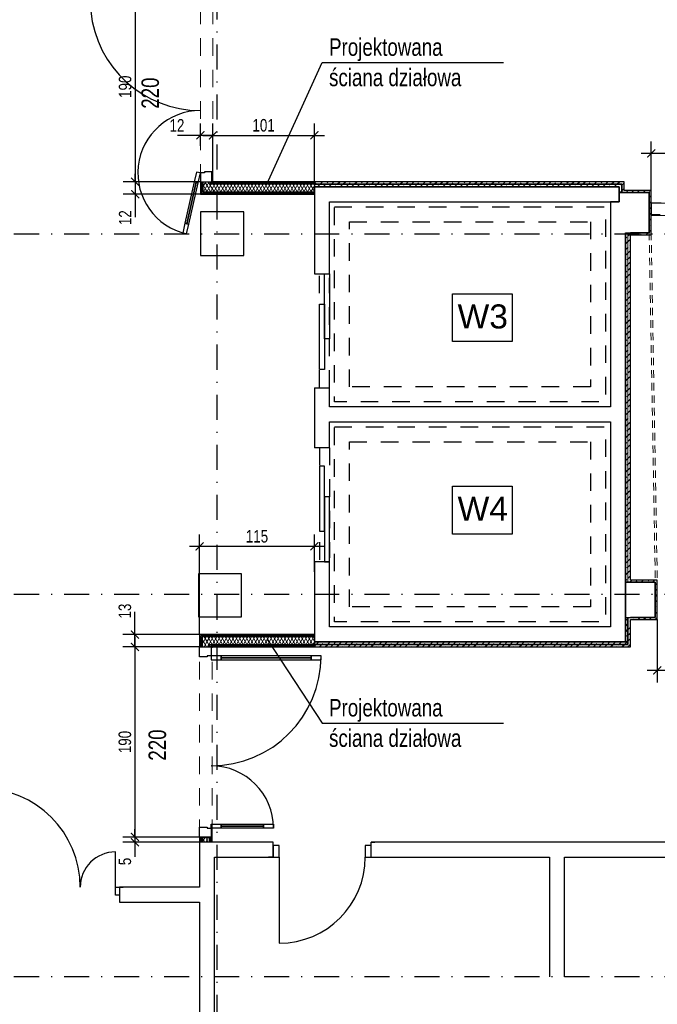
# Model space of a CAD drawing. Header units: metres. Extents: x -2787 to 2213, y 38 to 4347.
# Tile 6 of 14: x -1187 to -550, y 1068 to 2053. Entities that reach past the tile are written whole.
import ezdxf

# ---------------------------------------------------------------- set-up
doc = ezdxf.new("R2010")
doc.units = ezdxf.units.M
doc.header["$LTSCALE"] = 50
doc.header["$MEASUREMENT"] = 0
for name, pattern in [('DO', [1, 0.5, -0.24, 0.02, -0.24]), ('DP', [0.63, 0.35, -0.28]), ('Przer. długie kreski', [0.25, 0.15, -0.1])]:
    doc.linetypes.add(name, pattern=pattern)
for name, color, linetype in [('A_konstrukcja_', 7, 'Continuous'), ('A_ppoż proj', 7, 'Continuous'), ('A_ściany proj', 7, 'Continuous'), ('BZ_odn', 1, 'Continuous'), ('BZ_osd', 1, 'DO'), ('BZ_txs', 2, 'Continuous'), ('BZ_wym', 1, 'Continuous'), ('k3_projektowane sciany', 2, 'Continuous'), ('k3_sciany istn', 1, 'DP')]:
    doc.layers.add(name, color=color, linetype=linetype)
doc.styles.add('BIKTS', font='bikromsw.shx', dxfattribs={"width": 0.8})
doc.styles.add('BIKWYM', font='bikromsw.shx', dxfattribs={"width": 0.8})
doc.styles.add('GENERATED_STYLE_1', font='arial.ttf')
doc.dimstyles.new('BZ_BGR_50', dxfattribs={"dimscale": 0.5, "dimtxt": 25, "dimasz": 1.666667, "dimexe": 0, "dimexo": 0, "dimgap": 0, "dimtad": 0, "dimdec": 1, "dimrnd": 0.5, "dimzin": 9, "dimdsep": 46, "dimtxsty": 'BIKWYM', "dimblk": 'NONE', "dimcen": 0, "dimse1": 1, "dimse2": 1, "dimclrd": 256, "dimclre": 256, "dimclrt": 7, "dimadec": 0, "dimazin": 0, "dimtfac": 0.033333, "dimtdec": 1, "dimtmove": 0, "dimatfit": 3, "dimldrblk": 'NONE', "dimfxl": 1, "dimtvp": 0.8, "dimtolj": 1, "dimarcsym": 0})
doc.dimstyles.new('BZ_KP_50', dxfattribs={"dimscale": 0.5, "dimtxt": 25, "dimasz": 16, "dimexe": 24, "dimexo": 0, "dimgap": 0, "dimtad": 0, "dimdec": 1, "dimrnd": 0.5, "dimzin": 9, "dimdsep": 46, "dimtxsty": 'BIKWYM', "dimblk": 'ARCHTICK', "dimblk1": 'ARCHTICK', "dimblk2": 'WYM-KP', "dimcen": 0, "dimdle": 20, "dimclrd": 256, "dimclre": 256, "dimclrt": 7, "dimadec": 0, "dimazin": 0, "dimtfac": 0.033333, "dimtdec": 1, "dimtmove": 0, "dimatfit": 3, "dimfxl": 1, "dimtvp": 0.8, "dimtfillclr": 256, "dimtolj": 1, "dimarcsym": 0})
pattern_1 = [(45, (-18742.704, -2612.634), (-5.7024626, 5.7024626), []), (45, (-18737.001, -2612.634), (-5.7024626, 5.7024626), [4.0323, -2.0161])]
pattern_2 = [(60, (-19698.9638, -2601.2217), (-2.5980762, 1.5), []), (120, (-19698.9638, -2601.2217), (2.5980762, 1.5), [])]
pattern_3 = [(0, (-18742.704, -2612.634), (0, 10), [0, -10])]
pattern_4 = [(0, (-18742.704, -2612.634), (0, 10), [0, -10])]

# ---------------------------------------------------------------- blocks, each defined once
blk = doc.blocks.new('_None')
blk = doc.blocks.new('_ArchTick')
at = {"color": 0, "linetype": 'ByBlock', "const_width": 0.15}
blk.add_lwpolyline([(-0.5, -0.5), (0.5, 0.5)], dxfattribs=at)
blk = doc.blocks.new('*D228')
at = {"layer": 'BZ_wym', "lineweight": -2}
for p, q in [((-993.88, 1890.61), (-993.88, 1949.03)), ((-892.48, 1890.61), (-892.48, 1949.03)), ((-1003.88, 1937.03), (-882.48, 1937.03))]:
    blk.add_line(p, q, dxfattribs=at)
at = {"layer": 'Defpoints', "color": 0}
for p in [(-892.48, 1937.03), (-993.88, 1890.61), (-892.48, 1890.61)]:
    blk.add_point(p, dxfattribs=at)
at = {"layer": 'BZ_wym', "lineweight": -2, "xscale": 8, "yscale": 8, "zscale": 8, "rotation": 180}
blk.add_blockref('_ArchTick', (-993.88, 1937.03), dxfattribs=at)
at = {"layer": 'BZ_wym', "lineweight": -2, "xscale": 8, "yscale": 8, "zscale": 8}
blk.add_blockref('_ArchTick', (-892.48, 1937.03), dxfattribs=at)
at = {"layer": 'BZ_wym', "color": 7, "insert": (-943.18, 1947.03), "char_height": 12.5, "attachment_point": 5, "style": 'BIKWYM'}
blk.add_mtext('\\A1;101', dxfattribs=at)
blk = doc.blocks.new('WYM-KP')
blk.add_hatch(color=256).paths.add_polyline_path([(-3, 0, 1), (3, 0, 1)])
blk.add_circle((0, 0), 3)
blk = doc.blocks.new('*D229')
at = {"layer": 'BZ_wym', "lineweight": -2}
for p, q in [((-1006.38, 1926.58), (-1006.38, 1949.03)), ((-993.88, 1890.61), (-993.88, 1949.03)), ((-1006.38, 1937.03), (-1029.14, 1937.03)), ((-993.88, 1937.03), (-1006.38, 1937.03)), ((-993.88, 1937.03), (-985.88, 1937.03))]:
    blk.add_line(p, q, dxfattribs=at)
at = {"layer": 'Defpoints', "color": 0}
for p in [(-1006.38, 1937.03), (-1006.38, 1926.58), (-993.88, 1890.61)]:
    blk.add_point(p, dxfattribs=at)
at = {"layer": 'BZ_wym', "lineweight": -2, "xscale": 8, "yscale": 8, "zscale": 8}
blk.add_blockref('_ArchTick', (-1006.38, 1937.03), dxfattribs=at)
at = {"layer": 'BZ_wym', "lineweight": -2, "xscale": 8, "yscale": 8, "zscale": 8, "rotation": 180}
blk.add_blockref('_ArchTick', (-993.88, 1937.03), dxfattribs=at)
at = {"layer": 'BZ_wym', "color": 7, "insert": (-1029.76, 1947.03), "char_height": 12.5, "attachment_point": 5, "style": 'BIKWYM'}
blk.add_mtext('\\A1;12', dxfattribs=at)
blk = doc.blocks.new('*D231')
at = {"layer": 'BZ_wym', "lineweight": -2}
for p, q in [((-1071.49, 2090.61), (-1071.49, 1880.61)), ((-1006.38, 2080.61), (-1083.49, 2080.61)), ((-1006.38, 1890.61), (-1083.49, 1890.61))]:
    blk.add_line(p, q, dxfattribs=at)
at = {"layer": 'Defpoints', "color": 0}
for p in [(-1006.38, 2080.61), (-1071.49, 1890.61), (-1006.38, 1890.61)]:
    blk.add_point(p, dxfattribs=at)
at = {"layer": 'BZ_wym', "lineweight": -2, "xscale": 8, "yscale": 8, "zscale": 8}
for p, rotation in [((-1071.49, 2080.61), 90), ((-1071.49, 1890.61), 270)]:
    blk.add_blockref('_ArchTick', p, dxfattribs=dict(at, rotation=rotation))
at = {"layer": 'BZ_wym', "color": 7, "insert": (-1081.49, 1985.61), "char_height": 12.5, "attachment_point": 5, "rotation": 90, "style": 'BIKWYM'}
blk.add_mtext('\\A1;190', dxfattribs=at)
blk = doc.blocks.new('*D232')
at = {"layer": 'BZ_wym', "lineweight": -2}
for p, q in [((-1006.38, 1890.61), (-1083.49, 1890.61)), ((-1071.49, 1890.61), (-1071.49, 1898.61)), ((-1071.49, 1890.61), (-1071.49, 1878.11)), ((-1006.38, 1878.11), (-1083.49, 1878.11)), ((-1071.49, 1878.11), (-1071.49, 1855.35))]:
    blk.add_line(p, q, dxfattribs=at)
at = {"layer": 'Defpoints', "color": 0}
for p in [(-1006.38, 1890.61), (-1071.49, 1878.11), (-1006.38, 1878.11)]:
    blk.add_point(p, dxfattribs=at)
at = {"layer": 'BZ_wym', "lineweight": -2, "xscale": 8, "yscale": 8, "zscale": 8}
for p, rotation in [((-1071.49, 1890.61), 270), ((-1071.49, 1878.11), 90)]:
    blk.add_blockref('_ArchTick', p, dxfattribs=dict(at, rotation=rotation))
at = {"layer": 'BZ_wym', "color": 7, "insert": (-1081.49, 1854.73), "char_height": 12.5, "attachment_point": 5, "rotation": 90, "style": 'BIKWYM'}
blk.add_mtext('\\A1;12', dxfattribs=at)
blk = doc.blocks.new('*D233')
at = {"layer": 'BZ_wym', "lineweight": -2}
for p, q in [((-1007.14, 1438.11), (-1007.14, 1538.18)), ((-892.48, 1500.8), (-892.48, 1538.18)), ((-882.48, 1526.18), (-1017.14, 1526.18))]:
    blk.add_line(p, q, dxfattribs=at)
at = {"layer": 'Defpoints', "color": 0}
for p in [(-1007.14, 1526.18), (-892.48, 1500.8), (-1007.14, 1438.11)]:
    blk.add_point(p, dxfattribs=at)
at = {"layer": 'BZ_wym', "lineweight": -2, "xscale": 8, "yscale": 8, "zscale": 8, "rotation": 180}
blk.add_blockref('_ArchTick', (-1007.14, 1526.18), dxfattribs=at)
at = {"layer": 'BZ_wym', "lineweight": -2, "xscale": 8, "yscale": 8, "zscale": 8}
blk.add_blockref('_ArchTick', (-892.48, 1526.18), dxfattribs=at)
at = {"layer": 'BZ_wym', "color": 7, "insert": (-949.81, 1536.18), "char_height": 12.5, "attachment_point": 5, "style": 'BIKWYM'}
blk.add_mtext('\\A1;115', dxfattribs=at)
blk = doc.blocks.new('*D234')
at = {"layer": 'BZ_wym', "lineweight": -2}
for p, q in [((-1071.74, 1438.11), (-1071.74, 1460.88)), ((-1007.14, 1438.11), (-1083.74, 1438.11)), ((-1071.74, 1425.61), (-1071.74, 1438.11)), ((-1007.14, 1425.61), (-1083.74, 1425.61)), ((-1071.74, 1425.61), (-1071.74, 1417.61))]:
    blk.add_line(p, q, dxfattribs=at)
at = {"layer": 'Defpoints', "color": 0}
for p in [(-1071.74, 1438.11), (-1007.14, 1438.11), (-1007.14, 1425.61)]:
    blk.add_point(p, dxfattribs=at)
at = {"layer": 'BZ_wym', "lineweight": -2, "xscale": 8, "yscale": 8, "zscale": 8}
for p, rotation in [((-1071.74, 1438.11), 270), ((-1071.74, 1425.61), 90)]:
    blk.add_blockref('_ArchTick', p, dxfattribs=dict(at, rotation=rotation))
at = {"layer": 'BZ_wym', "color": 7, "insert": (-1081.74, 1461.5), "char_height": 12.5, "attachment_point": 5, "rotation": 90, "style": 'BIKWYM'}
blk.add_mtext('\\A1;13', dxfattribs=at)
blk = doc.blocks.new('*D235')
at = {"layer": 'BZ_wym', "lineweight": -2}
for p, q in [((-1071.74, 1435.61), (-1071.74, 1225.61)), ((-1007.14, 1425.61), (-1083.74, 1425.61)), ((-1007.14, 1235.61), (-1083.74, 1235.61))]:
    blk.add_line(p, q, dxfattribs=at)
at = {"layer": 'Defpoints', "color": 0}
for p in [(-1007.14, 1425.61), (-1071.74, 1235.61), (-1007.14, 1235.61)]:
    blk.add_point(p, dxfattribs=at)
at = {"layer": 'BZ_wym', "lineweight": -2, "xscale": 8, "yscale": 8, "zscale": 8}
for p, rotation in [((-1071.74, 1425.61), 90), ((-1071.74, 1235.61), 270)]:
    blk.add_blockref('_ArchTick', p, dxfattribs=dict(at, rotation=rotation))
at = {"layer": 'BZ_wym', "color": 7, "insert": (-1081.74, 1330.61), "char_height": 12.5, "attachment_point": 5, "rotation": 90, "style": 'BIKWYM'}
blk.add_mtext('\\A1;190', dxfattribs=at)
blk = doc.blocks.new('*D236')
at = {"layer": 'BZ_wym', "lineweight": -2}
for p, q in [((-1071.74, 1235.61), (-1071.74, 1243.61)), ((-1007.14, 1235.61), (-1083.74, 1235.61)), ((-1007.14, 1230.51), (-1083.74, 1230.51)), ((-1071.74, 1235.61), (-1071.74, 1230.51)), ((-1071.74, 1230.51), (-1071.74, 1215.84))]:
    blk.add_line(p, q, dxfattribs=at)
at = {"layer": 'Defpoints', "color": 0}
for p in [(-1071.74, 1230.51), (-1007.14, 1235.61), (-1007.14, 1230.51)]:
    blk.add_point(p, dxfattribs=at)
at = {"layer": 'BZ_wym', "lineweight": -2, "xscale": 8, "yscale": 8, "zscale": 8}
for p, rotation in [((-1071.74, 1235.61), 270), ((-1071.74, 1230.51), 90)]:
    blk.add_blockref('_ArchTick', p, dxfattribs=dict(at, rotation=rotation))
at = {"layer": 'BZ_wym', "color": 7, "insert": (-1081.74, 1211.17), "char_height": 12.5, "attachment_point": 5, "rotation": 90, "style": 'BIKWYM'}
blk.add_mtext('\\A1;5', dxfattribs=at)
blk = doc.blocks.new('*D237')
at = {"layer": 'BZ_wym', "lineweight": -2}
for p, q in [((-549.9, 1453.09), (-549.9, 1390.08)), ((-349.9, 1455.09), (-349.9, 1390.08)), ((-339.9, 1402.08), (-559.9, 1402.08))]:
    blk.add_line(p, q, dxfattribs=at)
at = {"layer": 'Defpoints', "color": 0}
for p in [(-549.9, 1453.09), (-349.9, 1455.09), (-549.9, 1402.08)]:
    blk.add_point(p, dxfattribs=at)
at = {"layer": 'BZ_wym', "lineweight": -2, "xscale": 8, "yscale": 8, "zscale": 8, "rotation": 180}
blk.add_blockref('_ArchTick', (-549.9, 1402.08), dxfattribs=at)
at = {"layer": 'BZ_wym', "lineweight": -2, "xscale": 8, "yscale": 8, "zscale": 8}
blk.add_blockref('_ArchTick', (-349.9, 1402.08), dxfattribs=at)
at = {"layer": 'BZ_wym', "color": 7, "insert": (-449.9, 1412.08), "char_height": 12.5, "attachment_point": 5, "style": 'BIKWYM'}
blk.add_mtext('\\A1;200', dxfattribs=at)
blk = doc.blocks.new('*D239')
at = {"layer": 'BZ_wym', "lineweight": -2}
for p, q in [((-555.99, 1882.01), (-555.99, 1930.95)), ((-350.96, 1869.31), (-350.96, 1930.95)), ((-340.96, 1918.95), (-565.99, 1918.95))]:
    blk.add_line(p, q, dxfattribs=at)
at = {"layer": 'Defpoints', "color": 0}
for p in [(-555.99, 1918.95), (-555.99, 1882.01), (-350.96, 1869.31)]:
    blk.add_point(p, dxfattribs=at)
at = {"layer": 'BZ_wym', "lineweight": -2, "xscale": 8, "yscale": 8, "zscale": 8, "rotation": 180}
blk.add_blockref('_ArchTick', (-555.99, 1918.95), dxfattribs=at)
at = {"layer": 'BZ_wym', "lineweight": -2, "xscale": 8, "yscale": 8, "zscale": 8}
blk.add_blockref('_ArchTick', (-350.96, 1918.95), dxfattribs=at)
at = {"layer": 'BZ_wym', "color": 7, "insert": (-453.47, 1928.95), "char_height": 12.5, "attachment_point": 5, "style": 'BIKWYM'}
blk.add_mtext('\\A1;205', dxfattribs=at)

msp = doc.modelspace()

# ---------------------------------------------------------------- hatches: boundary and pattern name
at = {"linetype": 'Continuous', "lineweight": 13}
h = msp.add_hatch(dxfattribs=at)
h.set_pattern_fill('GYPSUM', color=252, scale=100, style=0, pattern_type=2)
h.set_pattern_definition(pattern_3)
h.paths.add_polyline_path([(-892.48, 1890.61), (-993.88, 1890.61), (-995.13, 1889.36), (-892.48, 1889.36)])
h = msp.add_hatch(dxfattribs=at)
h.set_pattern_fill('GYPSUM', color=252, scale=100, style=0, pattern_type=2)
h.set_pattern_definition(pattern_3)
h.paths.add_polyline_path([(-1005.13, 1879.36), (-892.48, 1879.36), (-892.48, 1880.61), (-1003.88, 1880.61)])
h = msp.add_hatch(dxfattribs=at)
h.set_pattern_fill('GYPSUM', color=252, scale=100, style=0, pattern_type=2)
h.set_pattern_definition(pattern_3)
h.paths.add_polyline_path([(-892.48, 1889.36), (-995.13, 1889.36), (-996.38, 1888.11), (-892.48, 1888.11)])
h = msp.add_hatch(dxfattribs=at)
h.set_pattern_fill('GYPSUM', color=252, scale=100, style=0, pattern_type=2)
h.set_pattern_definition(pattern_3)
h.paths.add_polyline_path([(-1006.38, 1878.11), (-892.48, 1878.11), (-892.48, 1879.36), (-1005.13, 1879.36)])
h = msp.add_hatch(dxfattribs=at)
h.set_pattern_fill('GYPSUM', color=252, scale=100, style=0, pattern_type=2)
h.set_pattern_definition(pattern_4)
h.paths.add_polyline_path([(-892.48, 1436.86), (-1005.89, 1436.86), (-1004.64, 1435.61), (-892.48, 1435.61)])
h = msp.add_hatch(dxfattribs=at)
h.set_pattern_fill('GYPSUM', color=252, scale=100, style=0, pattern_type=2)
h.set_pattern_definition(pattern_4)
h.paths.add_polyline_path([(-994.64, 1425.61), (-892.48, 1425.61), (-892.48, 1426.86), (-995.89, 1426.86)])
at = {"layer": 'A_ściany proj', "linetype": 'Continuous', "lineweight": 13}
h = msp.add_hatch(dxfattribs=at)
h.set_pattern_fill('FP_65', color=1, scale=100, style=0, pattern_type=2)
h.set_pattern_definition(pattern_1)
h.paths.add_polyline_path([(-557.99, 1880.01), (-557.99, 1839.61), (-555.99, 1837.61), (-555.99, 1882.01)])
h = msp.add_hatch(dxfattribs=at)
h.set_pattern_fill('FP_65', color=1, scale=100, style=0, pattern_type=2)
h.set_pattern_definition(pattern_1)
h.paths.add_polyline_path([(-581.69, 1839.61), (-581.69, 1490.31), (-579.19, 1491.31), (-579.19, 1838.61)])
at = {"layer": 'k3_projektowane sciany', "linetype": 'Continuous', "lineweight": 13}
h = msp.add_hatch(dxfattribs=at)
h.set_pattern_fill('BATT_INSULATION', color=252, scale=100, style=0, pattern_type=2)
h.set_pattern_definition(pattern_2)
h.paths.add_polyline_path([(-1003.88, 1880.61), (-996.38, 1888.11), (-996.38, 1890.61), (-1003.88, 1890.61)])
h = msp.add_hatch(dxfattribs=at)
h.set_pattern_fill('BATT_INSULATION', color=252, scale=100, style=0, pattern_type=2)
h.set_pattern_definition(pattern_2)
h.paths.add_polyline_path([(-892.48, 1888.11), (-996.38, 1888.11), (-1003.88, 1880.61), (-892.48, 1880.61)])
at = {"layer": 'k3_projektowane sciany', "linetype": 'Continuous'}
h = msp.add_hatch(dxfattribs=at)
h.set_pattern_fill('GYPSUM', color=256, scale=100, style=0, pattern_type=2)
h.set_pattern_definition(pattern_4)
h.paths.add_polyline_path([(-892.48, 1438.11), (-1007.14, 1438.11), (-1005.89, 1436.86), (-892.48, 1436.86)])
at = {"layer": 'k3_projektowane sciany', "linetype": 'Continuous', "lineweight": 13}
h = msp.add_hatch(dxfattribs=at)
h.set_pattern_fill('BATT_INSULATION', color=252, scale=100, style=0, pattern_type=2)
h.set_pattern_definition(pattern_2)
h.paths.add_polyline_path([(-1004.64, 1435.61), (-1004.64, 1425.61), (-997.14, 1425.61), (-997.14, 1428.11)])
h = msp.add_hatch(dxfattribs=at)
h.set_pattern_fill('BATT_INSULATION', color=252, scale=100, style=0, pattern_type=2)
h.set_pattern_definition(pattern_2)
h.paths.add_polyline_path([(-892.48, 1435.61), (-1004.64, 1435.61), (-997.14, 1428.11), (-892.48, 1428.11)])
at = {"layer": 'k3_projektowane sciany', "linetype": 'Continuous'}
h = msp.add_hatch(dxfattribs=at)
h.set_pattern_fill('GYPSUM', color=256, scale=100, style=0, pattern_type=2)
h.set_pattern_definition(pattern_4)
h.paths.add_polyline_path([(-995.89, 1426.86), (-892.48, 1426.86), (-892.48, 1428.11), (-997.14, 1428.11)])
at = {"layer": 'k3_projektowane sciany', "linetype": 'Continuous', "lineweight": 13}
h = msp.add_hatch(dxfattribs=at)
h.set_pattern_fill('BATT_INSULATION', color=252, scale=100, style=0, pattern_type=2)
h.set_pattern_definition(pattern_2)
h.paths.add_polyline_path([(-1004.64, 1230.51), (-997.14, 1230.51), (-997.14, 1235.61), (-1004.64, 1235.61)])
at = {"layer": 'k3_sciany istn', "linetype": 'Continuous'}
h = msp.add_hatch(dxfattribs=at)
h.set_pattern_fill('FP_65', color=256, scale=100, style=0, pattern_type=2)
h.set_pattern_definition(pattern_1)
h.paths.add_polyline_path([(-582.93, 1890.61), (-892.48, 1890.61), (-892.48, 1888.11), (-585.43, 1888.11)])
h = msp.add_hatch(dxfattribs=at)
h.set_pattern_fill('FP_65', color=256, scale=100, style=0, pattern_type=2)
h.set_pattern_definition(pattern_1)
h.paths.add_polyline_path([(-582.93, 1882.01), (-582.93, 1890.61), (-585.43, 1888.11), (-585.43, 1882.01)])
h = msp.add_hatch(dxfattribs=at)
h.set_pattern_fill('FP_65', color=256, scale=100, style=0, pattern_type=2)
h.set_pattern_definition(pattern_1)
h.paths.add_polyline_path([(-892.48, 1885.61), (-587.93, 1885.61), (-585.43, 1888.11), (-892.48, 1888.11)])
h = msp.add_hatch(dxfattribs=at)
h.set_pattern_fill('FP_65', color=256, scale=100, style=0, pattern_type=2)
h.set_pattern_definition(pattern_1)
h.paths.add_polyline_path([(-587.93, 1885.61), (-587.93, 1880.01), (-585.43, 1881.01), (-585.43, 1888.11)])
h = msp.add_hatch(dxfattribs=at)
h.set_pattern_fill('FP_65', color=256, scale=100, style=0, pattern_type=2)
h.set_pattern_definition(pattern_1)
h.paths.add_polyline_path([(-587.93, 1880.01), (-585.43, 1880.01), (-585.43, 1881.01)])
h = msp.add_hatch(dxfattribs=at)
h.set_pattern_fill('FP_65', color=256, scale=100, style=0, pattern_type=2)
h.set_pattern_definition(pattern_1)
h.paths.add_polyline_path([(-585.43, 1881.01), (-582.93, 1882.01), (-585.43, 1882.01)])
h = msp.add_hatch(dxfattribs=at)
h.set_pattern_fill('FP_65', color=256, scale=100, style=0, pattern_type=2)
h.set_pattern_definition(pattern_1)
h.paths.add_polyline_path([(-582.93, 1880.01), (-557.99, 1880.01), (-555.99, 1882.01), (-582.93, 1882.01)])
h = msp.add_hatch(dxfattribs=at)
h.set_pattern_fill('FP_65', color=256, scale=100, style=0, pattern_type=2)
h.set_pattern_definition(pattern_1)
h.paths.add_polyline_path([(-579.19, 1839.61), (-579.19, 1838.61), (-576.69, 1837.61), (-576.69, 1839.61)])
h = msp.add_hatch(dxfattribs=at)
h.set_pattern_fill('FP_65', color=256, scale=100, style=0, pattern_type=2)
h.set_pattern_definition(pattern_1)
h.paths.add_polyline_path([(-576.69, 1837.61), (-579.19, 1838.61), (-579.19, 1837.61)])
h = msp.add_hatch(dxfattribs=at)
h.set_pattern_fill('FP_65', color=256, scale=100, style=0, pattern_type=2)
h.set_pattern_definition(pattern_1)
h.paths.add_polyline_path([(-579.19, 1837.61), (-579.19, 1492.31), (-576.69, 1492.31), (-576.69, 1837.61)])
h = msp.add_hatch(dxfattribs=at)
h.set_pattern_fill('FP_65', color=256, scale=100, style=0, pattern_type=2)
h.set_pattern_definition(pattern_1)
h.paths.add_polyline_path([(-576.69, 1837.61), (-555.99, 1837.61), (-557.99, 1839.61), (-576.69, 1839.61)])
h = msp.add_hatch(dxfattribs=at)
h.set_pattern_fill('FP_65', color=256, scale=100, style=0, pattern_type=2)
h.set_pattern_definition(pattern_1)
h.paths.add_polyline_path([(-576.69, 1492.31), (-579.19, 1491.31), (-579.19, 1490.31), (-576.69, 1490.31)])
h = msp.add_hatch(dxfattribs=at)
h.set_pattern_fill('FP_65', color=256, scale=100, style=0, pattern_type=2)
h.set_pattern_definition(pattern_1)
h.paths.add_polyline_path([(-576.69, 1490.31), (-551.9, 1490.31), (-549.9, 1492.31), (-576.69, 1492.31)])
h = msp.add_hatch(dxfattribs=at)
h.set_pattern_fill('FP_65', color=256, scale=100, style=0, pattern_type=2)
h.set_pattern_definition(pattern_1)
h.paths.add_polyline_path([(-549.9, 1453.09), (-549.9, 1492.31), (-551.9, 1490.31), (-551.9, 1455.09)])
h = msp.add_hatch(dxfattribs=at)
h.set_pattern_fill('FP_65', color=256, scale=100, style=0, pattern_type=2)
h.set_pattern_definition(pattern_1)
h.paths.add_polyline_path([(-581.69, 1455.09), (-581.69, 1430.61), (-579.19, 1428.11), (-579.19, 1454.09)])
h = msp.add_hatch(dxfattribs=at)
h.set_pattern_fill('FP_65', color=256, scale=100, style=0, pattern_type=2)
h.set_pattern_definition(pattern_1)
h.paths.add_polyline_path([(-581.69, 1455.09), (-579.19, 1454.09), (-579.19, 1455.09)])
h = msp.add_hatch(dxfattribs=at)
h.set_pattern_fill('FP_65', color=256, scale=100, style=0, pattern_type=2)
h.set_pattern_definition(pattern_1)
h.paths.add_polyline_path([(-579.19, 1455.09), (-579.19, 1454.09), (-576.69, 1453.09), (-576.69, 1455.09)])
h = msp.add_hatch(dxfattribs=at)
h.set_pattern_fill('FP_65', color=256, scale=100, style=0, pattern_type=2)
h.set_pattern_definition(pattern_1)
h.paths.add_polyline_path([(-579.19, 1453.09), (-579.19, 1428.11), (-576.69, 1425.61), (-576.69, 1453.09)])
h = msp.add_hatch(dxfattribs=at)
h.set_pattern_fill('FP_65', color=256, scale=100, style=0, pattern_type=2)
h.set_pattern_definition(pattern_1)
h.paths.add_polyline_path([(-576.69, 1453.09), (-549.9, 1453.09), (-551.9, 1455.09), (-576.69, 1455.09)])
h = msp.add_hatch(dxfattribs=at)
h.set_pattern_fill('FP_65', color=256, scale=100, style=0, pattern_type=2)
h.set_pattern_definition(pattern_1)
h.paths.add_polyline_path([(-581.69, 1430.61), (-892.48, 1430.61), (-892.48, 1428.11), (-579.19, 1428.11)])
h = msp.add_hatch(dxfattribs=at)
h.set_pattern_fill('FP_65', color=256, scale=100, style=0, pattern_type=2)
h.set_pattern_definition(pattern_1)
h.paths.add_polyline_path([(-892.48, 1425.61), (-576.69, 1425.61), (-579.19, 1428.11), (-892.48, 1428.11)])

# ---------------------------------------------------------------- linework, layer by layer
at = {"color": 30, "linetype": 'Continuous', "lineweight": 13}
msp.add_line((-1023.98, 1839.41), (-1020.07, 1838.54), dxfattribs=at)
at = {"color": 21, "linetype": 'Continuous', "lineweight": 5, "flags": 128}
msp.add_lwpolyline([(-997.14, 1230.51), (-1004.64, 1230.51)], dxfattribs=at)
at = {"layer": 'A_konstrukcja_', "color": 1, "linetype": 'Przer. długie kreski', "lineweight": 13}
msp.add_line((-557.99, 1839.61), (-551.89, 1490.31), dxfattribs=at)
at = {"layer": 'A_ppoż proj', "color": 1, "linetype": 'Przer. długie kreski', "lineweight": 13}
msp.add_line((-555.99, 1839.61), (-549.89, 1490.31), dxfattribs=at)
at = {"layer": 'A_ściany proj', "color": 252, "linetype": 'Continuous', "lineweight": 13}
msp.add_line((-555.96, 1857.81), (-555.96, 1856.81), dxfattribs=at)
at = {"layer": 'A_ściany proj', "color": 1, "linetype": 'Continuous', "lineweight": 13}
for p, q in [((-579.19, 1491.31), (-579.19, 1838.61)), ((-579.19, 1838.61), (-579.19, 1491.31))]:
    msp.add_line(p, q, dxfattribs=at)
at = {"layer": 'BZ_osd'}
for p, q in [((-989.73, 752.79), (-989.73, 3875.21)), ((1432.45, 1838.11), (-2495.29, 1838.11)), ((1432.45, 1478.11), (-2495.29, 1478.11)), ((1432.45, 1095.82), (-2495.29, 1095.82))]:
    msp.add_line(p, q, dxfattribs=at)
at = {"layer": 'k3_projektowane sciany', "linetype": 'DP', "lineweight": 5}
for p, q in [((-1006.38, 1890.61), (-1006.38, 2080.61)), ((-993.88, 1890.61), (-993.88, 2080.61)), ((-350.96, 1869.31), (-555.96, 1869.31)), ((-350.96, 1856.81), (-555.96, 1856.81)), ((-1007.14, 1235.61), (-1007.14, 1425.61)), ((-994.64, 1235.61), (-994.64, 1425.61))]:
    msp.add_line(p, q, dxfattribs=at)
at = {"layer": 'k3_projektowane sciany', "color": 252, "linetype": 'Continuous'}
for p, q in [((-1010.29, 1900.29), (-1012.48, 1890.54)), ((-1006.38, 1899.41), (-1010.29, 1900.29)), ((-994.88, 1900.61), (-1002.38, 1900.61)), ((-1002.38, 1900.61), (-1002.38, 1899.41)), ((-994.88, 1890.61), (-994.88, 1900.61)), ((-1012.48, 1890.54), (-1021.78, 1849.17)), ((-1010.53, 1890.1), (-1019.83, 1848.73)), ((-1019.83, 1848.73), (-1010.53, 1890.1)), ((-1019.83, 1848.73), (-1010.53, 1890.1)), ((-1010.53, 1890.1), (-1012.48, 1890.54)), ((-1012.48, 1890.54), (-1008.58, 1889.66)), ((-1008.58, 1889.66), (-1010.53, 1890.1)), ((-1008.58, 1889.66), (-1006.38, 1899.41)), ((-1002.38, 1899.41), (-1006.38, 1899.41)), ((-1006.38, 1899.41), (-1006.38, 1890.61)), ((-995.13, 1890.61), (-994.88, 1890.61)), ((-995.13, 1890.61), (-994.88, 1890.61)), ((-1017.88, 1848.29), (-1008.58, 1889.66)), ((-555.96, 1869.31), (-555.96, 1868.06)), ((-555.96, 1869.31), (-555.96, 1857.81)), ((-545.96, 1869.31), (-555.96, 1869.31)), ((-555.96, 1869.31), (-555.96, 1868.06)), ((-555.96, 1868.06), (-555.96, 1866.81)), ((-555.96, 1868.06), (-555.96, 1866.81)), ((-555.96, 1866.81), (-555.96, 1859.31)), ((-555.96, 1866.81), (-555.96, 1859.31)), ((-555.96, 1859.31), (-555.96, 1858.06)), ((-555.96, 1859.31), (-555.96, 1858.06)), ((-555.96, 1858.06), (-555.96, 1857.81)), ((-555.96, 1858.06), (-555.96, 1857.81)), ((-555.96, 1857.81), (-547.16, 1857.81)), ((-1021.78, 1849.17), (-1023.98, 1839.41)), ((-1021.78, 1849.17), (-1019.83, 1848.73)), ((-1017.88, 1848.29), (-1021.78, 1849.17)), ((-1020.07, 1838.54), (-1017.88, 1848.29)), ((-1019.83, 1848.73), (-1017.88, 1848.29)), ((-1007.14, 1415.61), (-1007.14, 1425.61)), ((-995.64, 1425.61), (-995.64, 1416.81)), ((-999.64, 1415.61), (-1007.14, 1415.61)), ((-995.64, 1416.81), (-999.64, 1416.81)), ((-999.64, 1416.81), (-999.64, 1415.61)), ((-985.64, 1416.81), (-995.64, 1416.81)), ((-995.64, 1416.81), (-995.64, 1412.81)), ((-995.64, 1412.81), (-985.64, 1412.81)), ((-985.64, 1416.81), (-985.64, 1414.81)), ((-895.64, 1416.81), (-985.64, 1416.81)), ((-985.64, 1412.81), (-985.64, 1416.81)), ((-985.64, 1414.81), (-895.64, 1414.81)), ((-985.64, 1414.81), (-985.64, 1412.81)), ((-895.64, 1414.81), (-985.64, 1414.81)), ((-895.64, 1414.81), (-985.64, 1414.81)), ((-985.64, 1412.81), (-895.64, 1412.81)), ((-895.64, 1414.81), (-895.64, 1416.81)), ((-885.64, 1416.81), (-895.64, 1416.81)), ((-895.64, 1416.81), (-895.64, 1412.81)), ((-895.64, 1412.81), (-895.64, 1414.81)), ((-895.64, 1412.81), (-885.64, 1412.81)), ((-885.64, 1412.81), (-885.64, 1416.81)), ((-1007.14, 1245.61), (-999.64, 1245.61)), ((-1007.14, 1235.61), (-1007.14, 1245.61)), ((-999.64, 1245.61), (-999.64, 1244.41)), ((-999.64, 1244.41), (-995.64, 1244.41)), ((-995.64, 1248.41), (-985.64, 1248.41)), ((-995.64, 1244.41), (-995.64, 1248.41)), ((-995.64, 1244.41), (-995.64, 1235.61)), ((-985.64, 1244.41), (-995.64, 1244.41)), ((-985.64, 1246.41), (-985.64, 1248.41)), ((-985.64, 1248.41), (-943.24, 1248.41)), ((-985.64, 1248.41), (-985.64, 1244.41)), ((-985.64, 1244.41), (-985.64, 1246.41)), ((-985.64, 1246.41), (-943.24, 1246.41)), ((-943.24, 1246.41), (-985.64, 1246.41)), ((-943.24, 1246.41), (-985.64, 1246.41)), ((-943.24, 1244.41), (-985.64, 1244.41)), ((-943.24, 1248.41), (-943.24, 1246.41)), ((-943.24, 1244.41), (-943.24, 1248.41)), ((-943.24, 1248.41), (-933.24, 1248.41)), ((-943.24, 1246.41), (-943.24, 1244.41)), ((-933.24, 1244.41), (-943.24, 1244.41)), ((-933.24, 1248.41), (-933.24, 1244.41))]:
    msp.add_line(p, q, dxfattribs=at)
at = {"layer": 'k3_projektowane sciany', "linetype": 'Continuous'}
for p, q in [((-1006.38, 1890.61), (-1005.13, 1890.61)), ((-1006.38, 1890.61), (-994.88, 1890.61)), ((-1006.38, 1890.61), (-1005.13, 1890.61)), ((-1005.13, 1890.61), (-1005.13, 1879.36)), ((-1005.13, 1890.61), (-1003.88, 1890.61)), ((-1005.13, 1890.61), (-1003.88, 1890.61)), ((-1003.88, 1890.61), (-1003.88, 1880.61)), ((-1003.88, 1890.61), (-996.38, 1890.61)), ((-1003.88, 1890.61), (-996.38, 1890.61)), ((-996.38, 1888.11), (-996.38, 1890.61)), ((-996.38, 1890.61), (-995.13, 1890.61)), ((-996.38, 1890.61), (-995.13, 1890.61)), ((-995.13, 1889.36), (-995.13, 1890.61)), ((-994.88, 1890.61), (-993.88, 1890.61)), ((-1003.88, 1880.61), (-892.48, 1880.61)), ((-892.48, 1888.11), (-996.38, 1888.11)), ((-892.48, 1889.36), (-995.13, 1889.36)), ((-1005.13, 1879.36), (-892.48, 1879.36)), ((-1005.89, 1436.86), (-1005.89, 1425.61)), ((-892.48, 1436.86), (-1005.89, 1436.86)), ((-1004.64, 1435.61), (-1004.64, 1425.61)), ((-892.48, 1435.61), (-1004.64, 1435.61)), ((-997.14, 1425.61), (-997.14, 1428.11)), ((-997.14, 1428.11), (-892.48, 1428.11)), ((-1007.14, 1425.61), (-1005.89, 1425.61)), ((-1007.14, 1425.61), (-995.64, 1425.61)), ((-1007.14, 1425.61), (-1005.89, 1425.61)), ((-1005.89, 1425.61), (-1004.64, 1425.61)), ((-1005.89, 1425.61), (-1004.64, 1425.61)), ((-1004.64, 1425.61), (-997.14, 1425.61)), ((-1004.64, 1425.61), (-997.14, 1425.61)), ((-997.14, 1425.61), (-995.89, 1425.61)), ((-997.14, 1425.61), (-995.89, 1425.61)), ((-995.89, 1425.61), (-995.89, 1426.86)), ((-995.89, 1426.86), (-892.48, 1426.86)), ((-995.89, 1425.61), (-995.64, 1425.61)), ((-995.89, 1425.61), (-995.64, 1425.61)), ((-995.64, 1425.61), (-994.64, 1425.61)), ((-1007.14, 1235.61), (-1005.89, 1235.61)), ((-995.64, 1235.61), (-1007.14, 1235.61)), ((-1007.14, 1235.61), (-1005.89, 1235.61)), ((-1005.89, 1235.61), (-1005.89, 1230.51)), ((-1005.89, 1235.61), (-1004.64, 1235.61)), ((-1005.89, 1235.61), (-1004.64, 1235.61)), ((-1004.64, 1235.61), (-1004.64, 1230.51)), ((-1004.64, 1235.61), (-997.14, 1235.61)), ((-1004.64, 1235.61), (-997.14, 1235.61)), ((-997.14, 1230.51), (-997.14, 1235.61)), ((-997.14, 1235.61), (-995.89, 1235.61)), ((-997.14, 1235.61), (-995.89, 1235.61)), ((-995.89, 1230.51), (-995.89, 1235.61)), ((-995.89, 1235.61), (-995.64, 1235.61)), ((-995.89, 1235.61), (-995.64, 1235.61)), ((-995.64, 1235.61), (-994.64, 1235.61))]:
    msp.add_line(p, q, dxfattribs=at)
at = {"layer": 'k3_projektowane sciany', "linetype": 'Continuous', "flags": 128}
for points in [[(-1006.38, 1890.61), (-1006.38, 1878.11)], [(-892.48, 1890.61), (-993.88, 1890.61)], [(-892.48, 1890.61), (-892.48, 1888.11)], [(-892.48, 1890.61), (-892.48, 1889.36)], [(-892.48, 1889.36), (-892.48, 1888.11)], [(-892.48, 1888.11), (-892.48, 1885.61)], [(-892.48, 1888.11), (-892.48, 1880.61)], [(-892.48, 1880.61), (-892.48, 1879.36)], [(-1006.38, 1878.11), (-892.48, 1878.11)], [(-892.48, 1879.36), (-892.48, 1878.11)], [(-1007.14, 1438.11), (-1007.14, 1425.61)], [(-892.48, 1438.11), (-1007.14, 1438.11)], [(-892.48, 1438.11), (-892.48, 1436.86)], [(-892.48, 1436.86), (-892.48, 1435.61)], [(-892.48, 1435.61), (-892.48, 1428.11)], [(-892.48, 1430.61), (-892.48, 1428.11)], [(-892.48, 1428.11), (-892.48, 1425.61)], [(-892.48, 1428.11), (-892.48, 1426.86)], [(-994.64, 1425.61), (-892.48, 1425.61)], [(-892.48, 1426.86), (-892.48, 1425.61)], [(-1007.14, 1235.61), (-1007.14, 1230.51)], [(-1005.89, 1230.51), (-1007.14, 1230.51)], [(-1004.64, 1230.51), (-1005.89, 1230.51)], [(-995.89, 1230.51), (-997.14, 1230.51)], [(-994.64, 1230.51), (-995.89, 1230.51)], [(-994.64, 1230.51), (-994.64, 1235.61)]]:
    msp.add_lwpolyline(points, dxfattribs=at)
at = {"layer": 'k3_projektowane sciany', "color": 252, "linetype": 'Continuous'}
for centre, radius, start, end in [((-1006.38, 2071.81), 110, 100.9943, 270), ((-1006.38, 1899.41), 62.4, 90, 257.32649), ((-995.64, 1416.81), 110, 270, 0), ((-995.64, 1244.41), 62.4, 0, 90)]:
    msp.add_arc(centre, radius, start, end, dxfattribs=at)
at = {"layer": 'k3_sciany istn', "linetype": 'Continuous'}
for p, q in [((-585.43, 1888.11), (-892.48, 1888.11)), ((-892.48, 1888.11), (-585.43, 1888.11)), ((-585.43, 1888.11), (-585.43, 1881.01)), ((-585.43, 1881.01), (-585.43, 1888.11)), ((-585.43, 1881.01), (-585.43, 1880.01)), ((-596.69, 1870.61), (-596.69, 1839.61)), ((-579.19, 1839.61), (-579.19, 1838.61)), ((-892.48, 1798.71), (-877.48, 1798.71)), ((-892.48, 1684.71), (-877.48, 1684.71)), ((-877.48, 1624.71), (-892.48, 1624.71)), ((-877.48, 1510.71), (-892.48, 1510.71)), ((-579.19, 1455.09), (-579.19, 1454.09)), ((-579.19, 1428.11), (-579.19, 1454.09)), ((-579.19, 1454.09), (-579.19, 1428.11)), ((-579.19, 1428.11), (-892.48, 1428.11)), ((-892.48, 1428.11), (-579.19, 1428.11)), ((-933.61, 1230.51), (-937.31, 1230.51)), ((-933.61, 1230.51), (-937.31, 1230.51)), ((-933.61, 1227.01), (-933.61, 1230.51)), ((-933.61, 1227.01), (-933.61, 1230.51)), ((-835.61, 1230.51), (-831.91, 1230.51)), ((-835.61, 1227.01), (-835.61, 1230.51)), ((-835.61, 1227.01), (-835.61, 1230.51)), ((-835.61, 1230.51), (-831.91, 1230.51)), ((-1091.18, 1185.51), (-1091.18, 1220.71)), ((-933.61, 1215.51), (-933.61, 1227.01)), ((-927.61, 1227.01), (-933.61, 1227.01)), ((-933.61, 1227.01), (-933.61, 1215.51)), ((-933.61, 1215.51), (-933.61, 1227.01)), ((-927.61, 1215.51), (-927.61, 1227.01)), ((-835.61, 1227.01), (-841.61, 1227.01)), ((-841.61, 1227.01), (-841.61, 1215.51)), ((-835.61, 1215.51), (-835.61, 1227.01)), ((-835.61, 1215.51), (-835.61, 1227.01)), ((-835.61, 1215.51), (-835.61, 1227.01)), ((-933.61, 1215.51), (-938.31, 1215.51)), ((-933.61, 1215.51), (-938.31, 1215.51)), ((-933.61, 1215.51), (-927.61, 1215.51)), ((-927.61, 1215.51), (-927.61, 1129.51)), ((-841.61, 1215.51), (-835.61, 1215.51)), ((-835.61, 1215.51), (-830.91, 1215.51)), ((-835.61, 1215.51), (-830.91, 1215.51)), ((-1091.18, 1177.51), (-1091.18, 1185.51)), ((-1091.18, 1185.51), (-1087.18, 1185.51)), ((-1087.18, 1185.51), (-1083.48, 1185.51)), ((-1087.18, 1185.51), (-1087.18, 1177.51)), ((-1087.18, 1185.51), (-1087.18, 1177.51)), ((-1087.18, 1185.51), (-1087.18, 1177.51)), ((-1087.18, 1185.51), (-1083.48, 1185.51)), ((-1087.18, 1177.51), (-1091.18, 1177.51)), ((-1087.18, 1177.51), (-1087.18, 1170.51)), ((-1087.18, 1177.51), (-1087.18, 1170.51)), ((-1087.18, 1170.51), (-1083.48, 1170.51)), ((-1087.18, 1170.51), (-1083.48, 1170.51))]:
    msp.add_line(p, q, dxfattribs=at)
at = {"layer": 'k3_sciany istn', "linetype": 'DP'}
for p, q in [((-857.48, 1685.61), (-857.48, 1850.61)), ((-857.48, 1850.61), (-616.59, 1850.61)), ((-616.59, 1850.61), (-616.59, 1685.61)), ((-887.48, 1684.71), (-887.48, 1798.71)), ((-877.48, 1684.71), (-877.48, 1794.71)), ((-616.59, 1685.61), (-857.48, 1685.61)), ((-887.48, 1624.71), (-887.48, 1510.71)), ((-877.48, 1624.71), (-877.48, 1514.71)), ((-857.48, 1465.61), (-857.48, 1630.61)), ((-857.48, 1630.61), (-616.59, 1630.61)), ((-616.59, 1630.61), (-616.59, 1465.61)), ((-616.59, 1465.61), (-857.48, 1465.61))]:
    msp.add_line(p, q, dxfattribs=at)
at = {"layer": 'k3_sciany istn', "linetype": 'Continuous', "flags": 128}
for points in [[(-582.93, 1890.61), (-892.48, 1890.61)], [(-582.93, 1882.01), (-582.93, 1890.61)], [(-892.48, 1885.61), (-892.48, 1798.71)], [(-587.89, 1885.61), (-892.48, 1885.61)], [(-892.48, 1885.61), (-587.93, 1885.61)], [(-587.93, 1885.61), (-587.93, 1880.01)], [(-557.99, 1880.01), (-587.93, 1880.01)], [(-587.93, 1880.01), (-587.93, 1870.61)], [(-587.93, 1880.01), (-585.43, 1880.01)], [(-587.89, 1870.61), (-587.89, 1885.61)], [(-585.43, 1880.01), (-582.93, 1880.01)], [(-555.99, 1882.01), (-582.93, 1882.01)], [(-582.93, 1880.01), (-557.99, 1880.01)], [(-557.99, 1839.61), (-557.99, 1880.01)], [(-557.99, 1880.01), (-557.99, 1839.61)], [(-555.99, 1837.61), (-555.99, 1882.01)], [(-877.48, 1798.71), (-877.48, 1870.61)], [(-877.48, 1870.61), (-587.89, 1870.61)], [(-587.93, 1870.61), (-596.69, 1870.61)], [(-962.88, 1860.41), (-1006.38, 1860.41)], [(-1006.38, 1860.41), (-1006.38, 1816.91)], [(-962.88, 1816.91), (-962.88, 1860.41)], [(-596.69, 1839.61), (-596.69, 1665.61)], [(-581.69, 1430.61), (-581.69, 1839.61)], [(-581.69, 1839.61), (-557.99, 1839.61)], [(-581.69, 1839.61), (-581.69, 1490.31)], [(-581.69, 1839.61), (-579.19, 1839.61)], [(-579.19, 1839.61), (-576.69, 1839.61)], [(-557.99, 1839.61), (-576.69, 1839.61)], [(-576.69, 1492.31), (-576.69, 1837.61)], [(-576.69, 1837.61), (-555.99, 1837.61)], [(-1006.38, 1816.91), (-962.88, 1816.91)], [(-892.48, 1684.71), (-892.48, 1624.71)], [(-877.48, 1665.61), (-877.48, 1684.71)], [(-596.69, 1665.61), (-877.48, 1665.61)], [(-877.48, 1624.71), (-877.48, 1650.61)], [(-877.48, 1650.61), (-596.69, 1650.61)], [(-596.69, 1650.61), (-596.69, 1445.61)], [(-892.48, 1510.71), (-892.48, 1430.61)], [(-877.48, 1445.61), (-877.48, 1510.71)], [(-965.38, 1498.71), (-1008.38, 1498.71)], [(-1008.38, 1498.71), (-1008.38, 1455.71)], [(-965.38, 1455.71), (-965.38, 1498.71)], [(-551.89, 1490.31), (-581.69, 1490.31)], [(-581.69, 1490.31), (-581.69, 1455.09)], [(-581.69, 1490.31), (-579.19, 1490.31)], [(-579.19, 1490.31), (-576.69, 1490.31)], [(-549.9, 1492.31), (-576.69, 1492.31)], [(-576.69, 1490.31), (-551.9, 1490.31)], [(-551.9, 1490.31), (-551.9, 1455.09)], [(-551.89, 1455.09), (-551.89, 1490.31)], [(-549.9, 1453.09), (-549.9, 1492.31)], [(-1008.38, 1455.71), (-965.38, 1455.71)], [(-581.69, 1455.09), (-551.89, 1455.09)], [(-581.69, 1455.09), (-581.69, 1430.61)], [(-581.69, 1455.09), (-579.19, 1455.09)], [(-579.19, 1455.09), (-576.69, 1455.09)], [(-551.9, 1455.09), (-576.69, 1455.09)], [(-576.69, 1425.61), (-576.69, 1453.09)], [(-576.69, 1453.09), (-549.9, 1453.09)], [(-596.69, 1445.61), (-877.48, 1445.61)], [(-892.48, 1430.61), (-581.69, 1430.61)], [(-581.69, 1430.61), (-892.48, 1430.61)], [(-892.48, 1425.61), (-576.69, 1425.61)], [(-933.61, 1230.51), (-1007.14, 1230.51)], [(-1007.14, 1230.51), (-1007.14, 1185.51)], [(-475.21, 1230.51), (-835.61, 1230.51)], [(-992.14, 1215.51), (-933.61, 1215.51)], [(-992.14, 864.23), (-992.14, 1215.51)], [(-835.61, 1215.51), (-657.64, 1215.51)], [(-657.64, 1215.51), (-657.64, 1095.82)], [(-642.64, 1215.51), (-475.21, 1215.51)], [(-642.64, 1095.82), (-642.64, 1215.51)], [(-1007.14, 1185.51), (-1087.18, 1185.51)], [(-1087.18, 1170.51), (-1007.14, 1170.51)], [(-1007.14, 1170.51), (-1007.14, 864.23)]]:
    msp.add_lwpolyline(points, dxfattribs=at)
at = {"layer": 'k3_sciany istn', "linetype": 'DP', "flags": 128}
for points in [[(-872.48, 1865.61), (-601.59, 1865.61), (-601.59, 1670.61), (-872.48, 1670.61)], [(-872.48, 1645.61), (-601.59, 1645.61), (-601.59, 1450.61), (-872.48, 1450.61)]]:
    msp.add_lwpolyline(points, close=True, dxfattribs=at)
at = {"layer": 'k3_sciany istn', "linetype": 'Continuous', "flags": 128}
for points in [[(-882.48, 1733.71), (-882.48, 1798.71), (-877.48, 1798.71), (-877.48, 1733.71)], [(-754.37, 1778.53), (-695, 1778.53), (-695, 1730.82), (-754.37, 1730.82)], [(-887.48, 1703.12), (-887.48, 1768.12), (-882.48, 1768.12), (-882.48, 1703.12)], [(-887.48, 1606.31), (-887.48, 1541.31), (-882.48, 1541.31), (-882.48, 1606.31)], [(-754.37, 1586.2), (-695, 1586.2), (-695, 1538.49), (-754.37, 1538.49)], [(-882.48, 1575.71), (-882.48, 1510.71), (-877.48, 1510.71), (-877.48, 1575.71)]]:
    msp.add_lwpolyline(points, close=True, dxfattribs=at)
at = {"layer": 'k3_sciany istn', "linetype": 'Continuous'}
for centre, radius, start, end in [((-1225.18, 1185.51), 98.8, 0, 90), ((-1091.18, 1185.51), 35.2, 90, 180), ((-927.61, 1215.51), 86, 270, 0)]:
    msp.add_arc(centre, radius, start, end, dxfattribs=at)

# ---------------------------------------------------------------- texts
at = {"layer": 'BZ_txs', "style": 'BIKTS', "width": 0.8}
for s, p in [('Projektowana', (-877.81, 2016.51)), ('ściana działowa', (-877.81, 1986.16)), ('Projektowana', (-877.81, 1356.12)), ('ściana działowa', (-877.81, 1325.76))]:
    msp.add_text(s, height=17.5, dxfattribs=at).set_placement(p)
for p in [(-1047.74, 1963.61), (-1040.65, 1311.94)]:
    msp.add_text('220', height=17.5, rotation=90, dxfattribs=at).set_placement(p)
at = {"layer": 'k3_sciany istn', "linetype": 'Continuous', "char_height": 23.999, "attachment_point": 4, "style": 'GENERATED_STYLE_1'}
for s, insert in [('\\A1;{\\fArial|b0|i0|c238|p38;W3}', (-749.37, 1755.84)), ('\\A1;{\\fArial|b0|i0|c238|p38;W4}', (-749.37, 1563.72))]:
    msp.add_mtext(s, dxfattribs=dict(at, insert=insert))

# ---------------------------------------------------------------- dimensions: what is measured, and where the dimension line sits
at = {"layer": 'BZ_wym'}
for base, p1, p2, picture, middle in [((-1071.49, 1890.61), (-1006.38, 2080.61), (-1006.38, 1890.61), '*D231', (-1081.49, 1985.61)), ((-1071.4875003, 1878.1147121), (-1006.3826084, 1890.6147119), (-1006.3826084, 1878.1147121), '*D232', (-1081.4875003, 1854.7337598)), ((-1071.7428, 1438.1147), (-1007.1449, 1425.6133), (-1007.1449, 1438.1147), '*D234', (-1081.7428, 1461.4957)), ((-1071.74, 1235.61), (-1007.14, 1425.61), (-1007.14, 1235.61), '*D235', (-1081.74, 1330.61)), ((-1071.74, 1230.51), (-1007.14, 1235.61), (-1007.14, 1230.51), '*D236', (-1081.74, 1211.17))]:
    dim = msp.add_linear_dim(base=base, p1=p1, p2=p2, angle=90, dimstyle='BZ_KP_50', override={"dimdec": 0, "dimrnd": 1, "dimatfit": 1}, dxfattribs=at)
    dim.commit()
    dim.dimension.update_dxf_attribs({"geometry": picture, "text_midpoint": middle})
for base, p1, p2, picture, middle in [((-1006.38260839, 1937.02911215), (-993.88260839, 1890.61471214), (-1006.38260839, 1926.58290133), '*D229', (-1029.76356078, 1947.02911215)), ((-892.48, 1937.03), (-993.88, 1890.61), (-892.48, 1890.61), '*D228', (-943.18, 1947.03)), ((-555.99, 1918.95), (-350.96, 1869.31), (-555.99, 1882.01), '*D239', (-453.47, 1928.95)), ((-1007.14, 1526.18), (-892.48, 1500.8), (-1007.14, 1438.11), '*D233', (-949.81, 1536.18)), ((-549.9, 1402.08), (-349.9, 1455.09), (-549.9, 1453.09), '*D237', (-449.9, 1412.08))]:
    dim = msp.add_linear_dim(base=base, p1=p1, p2=p2, dimstyle='BZ_KP_50', override={"dimdec": 0, "dimrnd": 1, "dimatfit": 1}, dxfattribs=at)
    dim.commit()
    dim.dimension.update_dxf_attribs({"geometry": picture, "text_midpoint": middle})

# ---------------------------------------------------------------- leaders
at = {"layer": 'BZ_odn'}
for points in [[(-940.03, 1888.11), (-884.81, 2009.78), (-703.48, 2009.78)], [(-940.03, 1433.66), (-884.81, 1349.39), (-703.48, 1349.39)]]:
    msp.add_leader(points, dimstyle='BZ_BGR_50', dxfattribs=at)

doc.saveas('drawing.dxf')
